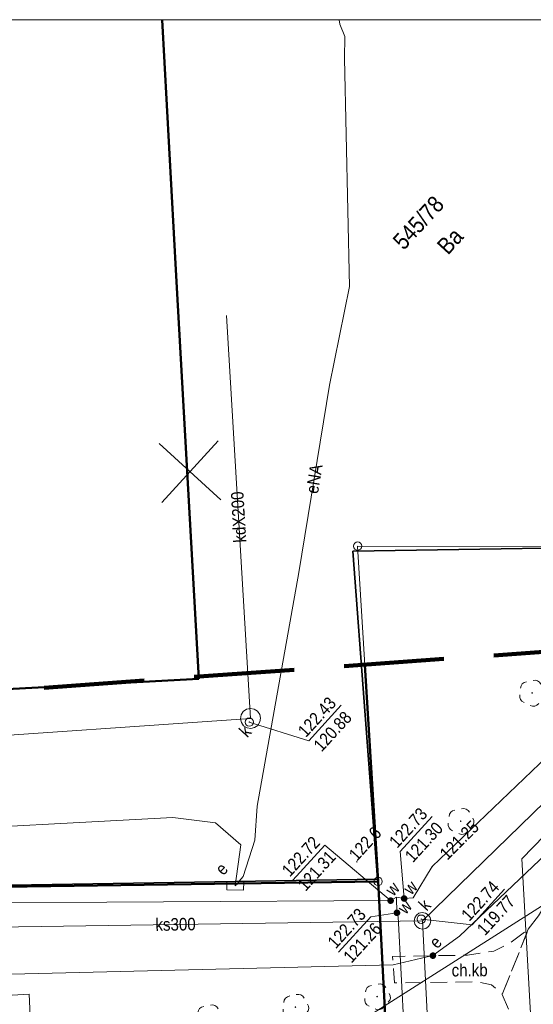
# Model space of a CAD drawing. Header units: metres. Extents: x 0 to 6446955, y 0 to 5658558.
# Tile 40 of 188: x 6441816 to 6441847, y 5654013 to 5654072. Entities that reach past the tile are written whole.
import ezdxf
from ezdxf.enums import TextEntityAlignment as Align

# ---------------------------------------------------------------- set-up
doc = ezdxf.new("R2010")
doc.units = ezdxf.units.M
doc.header["$MEASUREMENT"] = 0
for name, pattern in [('1.0_0.5', [1.5, 1, -0.5]), ('2', [0.9, 0.6, -0.3]), ('219-500', [0]), ('PRZER2-1', [3, 2, -1]), ('PRZER3-1', [4, 3, -1])]:
    doc.linetypes.add(name, pattern=pattern)
doc.layers.get('0').update_dxf_attribs({"color": 2, "linetype": 'CONTINUOUS', "lineweight": 5})
for name, color, linetype, lineweight in [('1ramki', 7, 'PRZER2-1', 18), ('z - kartowanie', 1, 'CONTINUOUS', 5), ('z - MPZT', 121, 'PRZER3-1', 18)]:
    doc.layers.add(name, color=color, linetype=linetype, lineweight=lineweight)
for name, color, linetype in [('202-punkt graniczny', 7, 'CONTINUOUS'), ('209-oznaczenie konturu klasyfikacyjnego', 7, 'CONTINUOUS'), ('211-numer działki ewidencyjnej', 7, 'CONTINUOUS'), ('218-kontur użytku gruntowego', 7, 'CONTINUOUS'), ('219-działka ewidencyjna', 7, 'CONTINUOUS'), ('312-budynek ewidencyjny', 7, 'CONTINUOUS'), ('chodnik', 7, 'CONTINUOUS'), ('chodnik-Atr17', 7, 'CONTINUOUS'), ('elektroenergetyczne urządzenie techniczne', 7, 'CONTINUOUS'), ('elektroenergetyczne urządzenie techniczne-Atr17', 7, 'CONTINUOUS'), ('komora podziemna', 7, 'CONTINUOUS'), ('ogrodzenie trwałe', 7, 'CONTINUOUS'), ('pikieta naturalna', 7, 'CONTINUOUS'), ('pikieta naturalna-Atr2', 7, 'CONTINUOUS'), ('przewód ciepłowniczy', 7, 'CONTINUOUS'), ('przewód elektroenergetyczny podziemny', 7, 'CONTINUOUS'), ('przewód elektroenergetyczny podziemny-Atr1', 7, 'CONTINUOUS'), ('przewód gazowy', 7, 'CONTINUOUS'), ('przewód kanalizacyjny', 7, 'CONTINUOUS'), ('przewód kanalizacyjny-Atr1', 7, 'CONTINUOUS'), ('przewód wodociągowy', 7, 'CONTINUOUS'), ('rzedna', 7, 'CONTINUOUS'), ('rzedna-Atr2', 7, 'CONTINUOUS'), ('rzedna-Atr3', 7, 'CONTINUOUS'), ('szafa elektroenergetyczna lub kontener', 7, 'CONTINUOUS'), ('szafa elektroenergetyczna lub kontener-Atr17', 7, 'CONTINUOUS'), ('właz do komory lub kanału - okrągły', 7, 'CONTINUOUS'), ('właz do komory lub kanału - okrągły-Atr17', 7, 'CONTINUOUS'), ('Zakres', 7, 'CONTINUOUS'), ('zasuwa lub zawór', 7, 'CONTINUOUS'), ('zasuwa lub zawór-Atr17', 7, 'CONTINUOUS')]:
    doc.layers.add(name, color=color, linetype=linetype)
doc.styles.add('MapaZas', font='geodezja.shx', dxfattribs={"width": 0.9})
doc.linetypes.add('902-500', pattern='A,3.75,0,[1,ksztalty.shx,S=0.5,R=0,X=0,Y=0],3.75', length=7.5)

# ---------------------------------------------------------------- blocks, each defined once
blk = doc.blocks.new('202')
at = {"color": 0, "linetype": 'Continuous', "lineweight": 0}
blk.add_circle((0, 0), 0.25, dxfattribs=at)
blk = doc.blocks.new('US22')
at = {"color": 0, "linetype": 'Continuous', "lineweight": 13}
blk.add_circle((0, 0), 0.25, dxfattribs=at)
blk = doc.blocks.new('PW01')
at = {"linetype": 'Continuous', "lineweight": 13}
h = blk.add_hatch(color=0, dxfattribs=at)
edge = h.paths.add_edge_path()
edge.add_arc((0, 0), 0.045, 0, 360)
blk = doc.blocks.new('US25')
at = {"linetype": 'Continuous', "lineweight": 0}
h = blk.add_hatch(color=0, dxfattribs=at)
edge = h.paths.add_edge_path()
edge.add_arc((0, 0), 0.2, 0, 360)
blk = doc.blocks.new('US18')
at = {"color": 0, "linetype": 'Continuous', "lineweight": 13}
for p, q in [((-0.5, -0.25), (-0.5, 0.25)), ((-0.5, 0.25), (0.5, 0.25)), ((0.5, -0.25), (0.5, 0.25)), ((-0.5, -0.25), (0.5, -0.25))]:
    blk.add_line(p, q, dxfattribs=at)
blk = doc.blocks.new('OP021')
at = {"linetype": 'Continuous', "lineweight": 13}
h = blk.add_hatch(color=0, dxfattribs=at)
edge = h.paths.add_edge_path()
edge.add_arc((0, 0), 0.05, 0, 360)
at = {"color": 0, "linetype": 'Continuous', "lineweight": 13}
for centre, start, end in [((0, 0.4), 49.272, 130.728), ((-0.38, 0.124), 121.308, 202.548), ((0.38, 0.124), 337.452, 58.692), ((-0.235, -0.324), 193.221, 274.871), ((0.235, -0.324), 265.129, 346.779)]:
    blk.add_arc(centre, 0.4, start, end, dxfattribs=at)

msp = doc.modelspace()

# ---------------------------------------------------------------- linework, layer by layer
at = {"color": 0, "lineweight": 13}
for p, q in [((6441827.825, 5654043.174), (6441824.137, 5654046.551)), ((6441827.825, 5654043.174), (6441824.137, 5654046.551)), ((6441827.825, 5654043.174), (6441824.137, 5654046.551)), ((6441827.825, 5654043.174), (6441824.137, 5654046.551)), ((6441825.981, 5654044.863), (6441827.669, 5654046.706)), ((6441825.981, 5654044.863), (6441827.669, 5654046.706)), ((6441824.293, 5654043.019), (6441825.981, 5654044.863)), ((6441824.293, 5654043.019), (6441825.981, 5654044.863))]:
    msp.add_line(p, q, dxfattribs=at)
at = {"layer": '1ramki', "color": 0, "linetype": 'Continuous', "lineweight": 18, "flags": 128}
msp.add_lwpolyline([(6441510.604, 5654071.913), (6441940.534, 5654071.913), (6441940.63, 5653931.905), (6441510.701, 5653931.905)], close=True, dxfattribs=at)
msp.add_lwpolyline([(6441510.604, 5654071.913), (6441940.534, 5654071.913), (6441940.63, 5653931.905), (6441510.701, 5653931.905)], close=True, dxfattribs=at)
at = {"layer": '218-kontur użytku gruntowego', "color": 0, "linetype": 'Continuous', "lineweight": 13, "flags": 128}
for points in [[(6441837.233, 5654020.324), (6441836.009, 5654040.399)], [(6441836.009, 5654040.399), (6441856.047, 5654040.383)], [(6441856.047, 5654040.383), (6441836.009, 5654040.399)], [(6441836.009, 5654040.399), (6441837.233, 5654020.324)], [(6441746.212, 5654019.018), (6441837.233, 5654020.324)], [(6441837.233, 5654020.324), (6441746.212, 5654019.018)]]:
    msp.add_lwpolyline(points, dxfattribs=at)
at = {"layer": '219-działka ewidencyjna', "color": 0, "linetype": '219-500', "lineweight": 13, "flags": 128}
for points in [[(6441856.047, 5654040.383), (6441836.009, 5654040.399)], [(6441837.233, 5654020.324), (6441836.009, 5654040.399)], [(6441746.212, 5654019.018), (6441837.233, 5654020.324)], [(6441838.325, 5653999.704), (6441837.233, 5654020.324)]]:
    msp.add_lwpolyline(points, dxfattribs=at)
at = {"layer": '312-budynek ewidencyjny', "color": 0, "linetype": 'Continuous', "lineweight": 50}
msp.add_lwpolyline([(6441824.309, 5654071.913), (6441825.139, 5654056.589)], dxfattribs=at)
at = {"layer": '312-budynek ewidencyjny', "color": 0, "linetype": 'Continuous', "lineweight": 50, "flags": 128}
for points in [[(6441825.139, 5654056.589), (6441826.493, 5654032.449)], [(6441826.493, 5654032.449), (6441759.842, 5654028.855)]]:
    msp.add_lwpolyline(points, dxfattribs=at)
at = {"layer": 'chodnik', "color": 0, "linetype": '1.0_0.5', "lineweight": 13}
msp.add_lwpolyline([(6441857.405, 5654071.913), (6441858.354, 5654054.379), (6441859.215, 5654039.963), (6441859.214, 5654038.392), (6441858.864, 5654031.865), (6441857.48, 5654030.042), (6441853.546, 5654026.959), (6441848.952, 5654021.661), (6441846.83, 5654018.262), (6441846.227, 5654017.471), (6441844.666, 5654013.559), (6441845.044, 5654012.684)], dxfattribs=at)
at = {"layer": 'chodnik', "color": 0, "linetype": '1.0_0.5', "lineweight": 13, "flags": 128}
msp.add_lwpolyline([(6441844.666, 5654013.559), (6441846.227, 5654017.471), (6441845.112, 5654016.608), (6441844.155, 5654016.155), (6441842.587, 5654015.909), (6441838.089, 5654015.838), (6441838.223, 5654014.252), (6441843.203, 5654014.315), (6441844.031, 5654014.14)], close=True, dxfattribs=at)
at = {"layer": 'komora podziemna', "color": 0, "linetype": 'Continuous', "lineweight": 13, "flags": 128}
for points in [[(6441829.807, 5654030.635), (6441830.011, 5654030.516), (6441830.146, 5654030.324), (6441830.192, 5654030.092), (6441830.152, 5654029.871), (6441830.034, 5654029.668), (6441829.842, 5654029.532), (6441829.61, 5654029.486), (6441829.389, 5654029.526), (6441829.185, 5654029.645), (6441829.05, 5654029.837), (6441829.004, 5654030.068), (6441829.044, 5654030.289), (6441829.162, 5654030.493), (6441829.354, 5654030.629), (6441829.586, 5654030.674)], [(6441840.237, 5654018.332), (6441840.343, 5654018.167), (6441840.387, 5654017.978), (6441840.353, 5654017.793), (6441840.254, 5654017.625), (6441840.096, 5654017.512), (6441839.9, 5654017.475), (6441839.707, 5654017.502), (6441839.547, 5654017.608), (6441839.434, 5654017.766), (6441839.39, 5654017.955), (6441839.424, 5654018.141), (6441839.523, 5654018.308), (6441839.681, 5654018.421), (6441839.877, 5654018.458), (6441840.07, 5654018.431)]]:
    msp.add_lwpolyline(points, close=True, dxfattribs=at)
at = {"layer": 'ogrodzenie trwałe', "color": 0, "linetype": '902-500', "lineweight": 35, "flags": 128}
for points in [[(6441837.192, 5654020.456), (6441835.725, 5654040.089), (6441856.025, 5654040.417)], [(6441758.913, 5654019.103), (6441796.983, 5654019.796), (6441837.192, 5654020.456)]]:
    msp.add_lwpolyline(points, dxfattribs=at)
at = {"layer": 'przewód ciepłowniczy', "color": 0, "linetype": 'Continuous', "lineweight": 13, "flags": 128}
msp.add_lwpolyline([(6441752.762, 5654008.994), (6441784.001, 5654009.053), (6441812.511, 5654009.863), (6441812.28, 5654013.343), (6441816.346, 5654013.578), (6441816.514, 5654010.075), (6441835.022, 5654011.23), (6441861.585, 5654028.113), (6441879.022, 5654027.211), (6441896.023, 5654015.156)], dxfattribs=at)
at = {"layer": 'przewód elektroenergetyczny podziemny', "color": 0, "linetype": 'Continuous', "lineweight": 13}
msp.add_lwpolyline([(6441834.91, 5654071.913), (6441834.937, 5654071.644), (6441835.246, 5654070.9), (6441835.218, 5654069.596), (6441835.523, 5654055.935), (6441834.318, 5654050.029), (6441832.49, 5654038.822), (6441829.985, 5654024.831), (6441829.855, 5654022.794), (6441829.158, 5654020.626), (6441828.68, 5654020.06)], dxfattribs=at)
at = {"layer": 'przewód elektroenergetyczny podziemny', "color": 0, "linetype": 'Continuous', "lineweight": 13, "flags": 128}
for points in [[(6441858.091, 5654032.234), (6441842.106, 5654017.042), (6441840.515, 5654015.882)], [(6441828.68, 5654020.06), (6441829.011, 5654022.524), (6441827.509, 5654023.831), (6441824.947, 5654024.156), (6441808.551, 5654023.279), (6441802.853, 5654023.112), (6441801.039, 5654023.96), (6441782.561, 5654023.754), (6441756.703, 5654023.472), (6441735.384, 5654023.007), (6441727.954, 5654022.637), (6441726.706, 5654022.207), (6441726.718, 5654020.813), (6441727.529, 5654019.922), (6441727.908, 5654019.344), (6441727.306, 5654018.864), (6441726.992, 5654018.773)], [(6441840.515, 5654015.882), (6441838.14, 5654015.331), (6441806.259, 5654014.557), (6441776.941, 5654014.27), (6441746.944, 5654013.657), (6441723.662, 5654012.914)]]:
    msp.add_lwpolyline(points, dxfattribs=at)
at = {"layer": 'przewód gazowy', "color": 0, "linetype": 'Continuous', "lineweight": 13}
msp.add_lwpolyline([(6441858.424, 5654071.913), (6441859.354, 5654050.643), (6441858.776, 5654034.997), (6441845.83, 5654021.672), (6441846.343, 5654012.769), (6441847.128, 5653998.641), (6441847.295, 5653995.803), (6441847.362, 5653994.617)], dxfattribs=at)
at = {"layer": 'przewód kanalizacyjny', "color": 0, "linetype": 'Continuous', "lineweight": 13, "flags": 128}
for points in [[(6441829.598, 5654030.08), (6441828.168, 5654054.196)], [(6441839.892, 5654017.97), (6441856.025, 5654033.651)], [(6441791.465, 5654027.438), (6441829.598, 5654030.08)], [(6441839.892, 5654017.97), (6441810.326, 5654017.532)], [(6441841.075, 5653994.637), (6441839.892, 5654017.97)]]:
    msp.add_lwpolyline(points, dxfattribs=at)
at = {"layer": 'przewód wodociągowy', "color": 0, "linetype": 'Continuous', "lineweight": 13, "flags": 128}
for points in [[(6441838.793, 5654019.302), (6441839.343, 5654019.341), (6441840.478, 5654021.217), (6441855.616, 5654035.707), (6441861.187, 5654035.704)], [(6441751.902, 5654018.391), (6441778.92, 5654018.505), (6441810.776, 5654019.031), (6441837.984, 5654019.175)], [(6441838.336, 5654019.381), (6441837.984, 5654019.175)], [(6441838.363, 5654018.448), (6441838.336, 5654019.381)], [(6441838.336, 5654019.381), (6441838.793, 5654019.302)], [(6441839.687, 5653994.173), (6441838.438, 5654018.204), (6441838.363, 5654018.448)]]:
    msp.add_lwpolyline(points, dxfattribs=at)
at = {"layer": 'rzedna-Atr2', "color": 0, "lineweight": 13, "flags": 128}
for points in [[(6441829.523, 5654029.865), (6441833.082, 5654028.747), (6441835.031, 5654030.876)], [(6441838.793, 5654019.302), (6441838.549, 5654022.116), (6441840.476, 5654024.221)], [(6441837.984, 5654019.175), (6441834.051, 5654022.505), (6441832.124, 5654020.4)], [(6441839.817, 5654018.066), (6441842.861, 5654017.733), (6441844.81, 5654019.862)], [(6441838.363, 5654018.448), (6441836.796, 5654018.202), (6441834.868, 5654016.097)]]:
    msp.add_lwpolyline(points, dxfattribs=at)
at = {"layer": 'z - MPZT', "color": 0, "linetype": 'Continuous', "lineweight": 50}
for points in [[(6441528.221, 5654015.72), (6441576.076, 5654016.447), (6441726.095, 5654018.726), (6441746.212, 5654019.018), (6441837.233, 5654020.324), (6441836.442, 5654033.302)], [(6441838.813, 5653990.553), (6441838.612, 5653994.642), (6441838.325, 5653999.704), (6441837.233, 5654020.324)]]:
    msp.add_lwpolyline(points, dxfattribs=at)
at = {"layer": 'Zakres', "color": 221, "linetype": '2', "lineweight": 100, "ltscale": 10, "flags": 128}
msp.add_lwpolyline([(6441936.582, 5653958.55), (6441935.717, 5654034.918), (6441872.503, 5654035.892), (6441809.024, 5654031.333), (6441528.91, 5654030.481), (6441525.825, 5653964.428), (6441801.954, 5653965.105), (6441838.027, 5653951.207)], close=True, dxfattribs=at)

# ---------------------------------------------------------------- block references
at = {"layer": '202-punkt graniczny', "color": 0, "linetype": 'Continuous', "lineweight": 13, "rotation": 47.52228373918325}
for p in [(6441836.009, 5654040.399), (6441837.233, 5654020.324)]:
    msp.add_blockref('202', p, dxfattribs=at)
at = {"layer": 'elektroenergetyczne urządzenie techniczne', "color": 0, "linetype": 'Continuous', "lineweight": 13, "rotation": 47.52228373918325}
msp.add_blockref('US25', (6441840.515, 5654015.882), dxfattribs=at)
at = {"layer": 'pikieta naturalna', "color": 0, "linetype": 'Continuous', "lineweight": 13, "rotation": 47.52228373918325}
msp.add_blockref('PW01', (6441835.964, 5654021.499), dxfattribs=at)
at = {"layer": 'rzedna', "color": 0, "linetype": 'Continuous', "lineweight": 13, "rotation": 47.52228373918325}
for p in [(6441829.523, 5654029.865), (6441840.478, 5654021.217), (6441837.984, 5654019.175), (6441838.793, 5654019.302), (6441838.363, 5654018.448), (6441839.817, 5654018.066)]:
    msp.add_blockref('PW01', p, dxfattribs=at)
at = {"layer": 'szafa elektroenergetyczna lub kontener', "color": 0, "linetype": 'Continuous', "lineweight": 13, "rotation": 178.2022837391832}
msp.add_blockref('US18', (6441828.68, 5654020.06), dxfattribs=at)
at = {"layer": 'właz do komory lub kanału - okrągły', "color": 0, "linetype": 'Continuous', "lineweight": 13, "rotation": 47.52228373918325}
for p in [(6441829.523, 5654029.865), (6441839.817, 5654018.066)]:
    msp.add_blockref('US22', p, dxfattribs=at)
at = {"layer": 'z - kartowanie', "color": 0, "linetype": 'Continuous', "lineweight": 13, "rotation": 47.52228373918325}
for p in [(6441846.454, 5654031.608), (6441842.177, 5654023.932), (6441837.176, 5654013.434), (6441832.284, 5654012.801), (6441827.138, 5654012.171)]:
    msp.add_blockref('OP021', p, dxfattribs=at)
at = {"layer": 'zasuwa lub zawór', "color": 0, "linetype": 'Continuous', "lineweight": 13, "rotation": 47.52228373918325}
for p in [(6441837.984, 5654019.175), (6441838.793, 5654019.302), (6441838.363, 5654018.448)]:
    msp.add_blockref('US25', p, dxfattribs=at)

# ---------------------------------------------------------------- texts
at = {"layer": '209-oznaczenie konturu klasyfikacyjnego', "color": 0, "linetype": 'Continuous', "lineweight": 13, "style": 'MapaZas', "width": 0.9}
msp.add_text('Ba', height=1, rotation=47.52228, dxfattribs=at).set_placement((6441840.678, 5654058.459), align=Align.TOP_LEFT)
at = {"layer": '211-numer działki ewidencyjnej', "color": 0, "linetype": 'Continuous', "lineweight": 13, "style": 'MapaZas', "width": 0.9}
msp.add_text('545/78', height=1, rotation=47.52228, dxfattribs=at).set_placement((6441838.773, 5654058.071))
at = {"layer": 'chodnik-Atr17', "color": 0, "lineweight": 13, "style": 'MapaZas', "width": 0.9}
msp.add_text('ch.kb', height=0.75, rotation=0.36028, dxfattribs=at).set_placement((6441841.638, 5654014.636))
at = {"layer": 'elektroenergetyczne urządzenie techniczne-Atr17', "color": 0, "lineweight": 13, "style": 'MapaZas', "width": 0.9}
msp.add_text('e', height=0.75, rotation=47.52228, dxfattribs=at).set_placement((6441840.774, 5654016.254))
at = {"layer": 'pikieta naturalna-Atr2', "color": 0, "lineweight": 13, "style": 'MapaZas', "width": 0.9}
msp.add_text('122.6', height=0.75, rotation=47.52228, dxfattribs=at).set_placement((6441835.964, 5654021.499))
at = {"layer": 'przewód elektroenergetyczny podziemny-Atr1', "color": 0, "lineweight": 13, "style": 'MapaZas', "width": 0.9}
msp.add_text('eNA', height=0.75, rotation=80.73628, dxfattribs=at).set_placement((6441833.404, 5654044.425), align=Align.MIDDLE_CENTER)
at = {"layer": 'przewód kanalizacyjny-Atr1', "color": 0, "lineweight": 13, "style": 'MapaZas', "width": 0.9}
for s, rotation, p in [('kdX200', 93.39428, (6441828.883, 5654042.138)), ('ks300', 0.85028, (6441825.108, 5654017.758))]:
    msp.add_text(s, height=0.75, rotation=rotation, dxfattribs=at).set_placement(p, align=Align.MIDDLE_CENTER)
at = {"layer": 'rzedna-Atr2', "color": 0, "lineweight": 13, "style": 'MapaZas', "width": 0.9}
for s, p in [('122.43', (6441833.077, 5654028.753)), ('122.73', (6441838.543, 5654022.121)), ('122.72', (6441832.118, 5654020.405)), ('122.74', (6441842.855, 5654017.739)), ('122.73', (6441834.863, 5654016.102))]:
    msp.add_text(s, height=0.75, rotation=47.52228, dxfattribs=at).set_placement(p, align=Align.BOTTOM_LEFT)
msp.add_text('121.25', height=0.75, rotation=44.78528, dxfattribs=at).set_placement((6441841.376, 5654021.561))
at = {"layer": 'rzedna-Atr3', "color": 0, "lineweight": 13, "style": 'MapaZas', "width": 0.9}
for s, p in [('120.88', (6441834.018, 5654027.891)), ('121.30', (6441839.483, 5654021.26)), ('121.31', (6441833.058, 5654019.544)), ('119.77', (6441843.795, 5654016.878)), ('121.26', (6441835.804, 5654015.241))]:
    msp.add_text(s, height=0.75, rotation=47.52228, dxfattribs=at).set_placement(p, align=Align.BOTTOM_LEFT)
at = {"layer": 'szafa elektroenergetyczna lub kontener-Atr17', "color": 0, "lineweight": 13, "style": 'MapaZas', "width": 0.9}
msp.add_text('e', height=0.75, rotation=47.52228, dxfattribs=at).set_placement((6441827.968, 5654020.644))
at = {"layer": 'właz do komory lub kanału - okrągły-Atr17', "color": 0, "lineweight": 13, "style": 'MapaZas', "width": 0.9}
for p in [(6441829.403, 5654028.89), (6441840.144, 5654018.512)]:
    msp.add_text('k', height=0.75, rotation=47.52228, dxfattribs=at).set_placement(p)
at = {"layer": 'zasuwa lub zawór-Atr17', "color": 0, "lineweight": 13, "style": 'MapaZas', "width": 0.9}
for p in [(6441838.145, 5654019.394), (6441839.217, 5654019.47), (6441838.886, 5654018.308)]:
    msp.add_text('w', height=0.75, rotation=47.52228, dxfattribs=at).set_placement(p)

doc.saveas('drawing.dxf')
